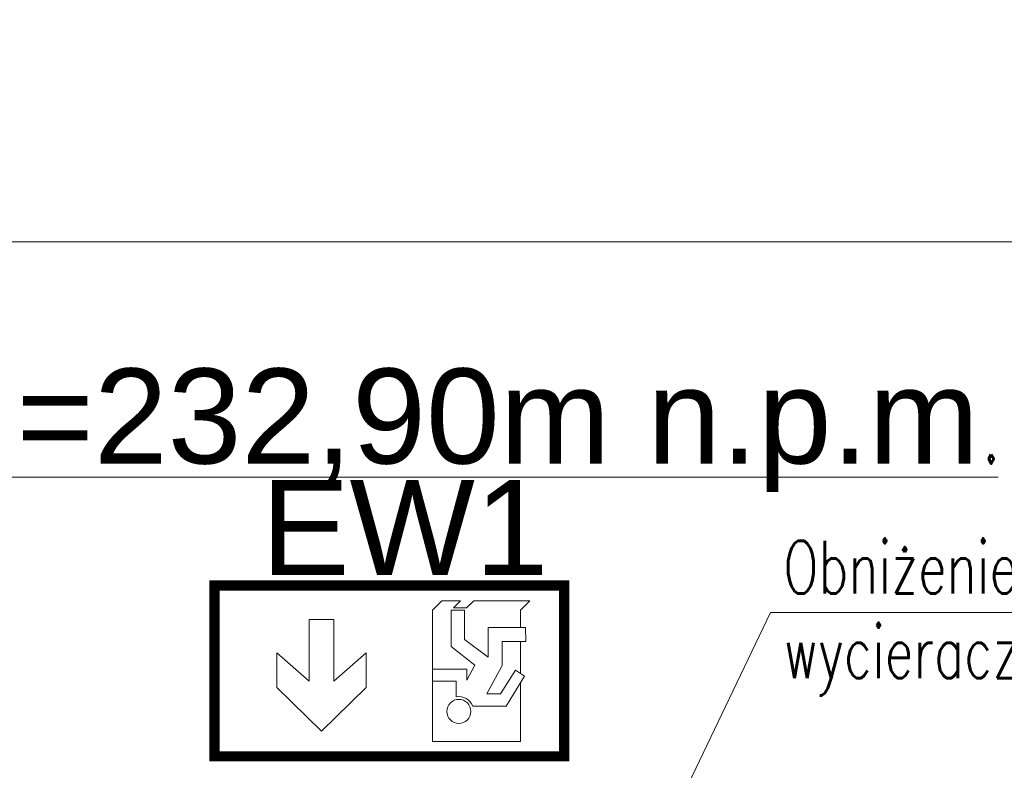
# Model space of a CAD drawing. Header units: millimetres. Extents: x 7483 to 13091, y 8111 to 13871.
# Tile 242 of 256: x 10449 to 10635, y 9297 to 9439. Entities that reach past the tile are written whole.
import ezdxf
from ezdxf import colors
from ezdxf.entities.mleader import LeaderData, LeaderLine
from ezdxf.math import Vec2, Vec3

# ---------------------------------------------------------------- set-up
doc = ezdxf.new("R2010")
doc.units = ezdxf.units.MM
doc.layers.add('- AGP-1_OPISY', color=7, linetype='Continuous', lineweight=5)
doc.layers.add('IS-went-opis', color=188, linetype='Continuous', lineweight=20)
for name, color, linetype, lineweight, true_color in [('a___wymiary', 7, 'Continuous', 5, 0x000000), ('IE_SRS', 7, 'Continuous', 18, 0x000000), ('OPRAWY_KIERUNKOWE', 7, 'Continuous', 5, 0x00e000), ('wymiary', 7, 'Continuous', 5, 0xb2b2b2)]:
    doc.layers.add(name, color=color, linetype=linetype, lineweight=lineweight, true_color=true_color)
doc.styles.add('Arial', font='arial.ttf')
doc.styles.add('IS', font='simplex.shx', dxfattribs={"width": 0.7})
doc.styles.get("Standard").update_dxf_attribs({"font": 'arial.ttf'})
doc.styles.add('style1', font='simplex.shx', dxfattribs={"width": 0.6})
doc.dimstyles.new('wymiary agp1', dxfattribs={"dimtxt": 16, "dimasz": 5, "dimexe": 30, "dimexo": 60, "dimgap": 1.8, "dimtad": 1, "dimdec": 3, "dimrnd": 0.5, "dimdsep": 46, "dimtxsty": 'Arial', "dimblk": 'znacznik', "dimcen": 1.5, "dimse1": 1, "dimse2": 1, "dimclrd": 256, "dimazin": 0, "dimtfac": 1, "dimtdec": 3, "dimtmove": 1, "dimatfit": 3, "dimldrblk": 'znacznik', "dimfxl": 0, "dimlwd": -1, "dimarcsym": 0})

# ---------------------------------------------------------------- blocks, each defined once
blk = doc.blocks.new('znacznik')
at = {"layer": 'a___wymiary'}
for p, q in [((0, 1.394), (0, -1.394)), ((1.394, 0), (-1.394, 0))]:
    blk.add_line(p, q, dxfattribs=at)
at = {"layer": 'a___wymiary', "const_width": 0.2}
blk.add_lwpolyline([(0.876, 0.876), (-0.876, -0.876)], dxfattribs=at)
blk = doc.blocks.new('*D1416')
at = {"layer": 'Defpoints', "color": 0, "transparency": 16777216}
for p in [(8730.29, 9438.87), (11144.7, 9433.7), (11144.7, 9396.75)]:
    blk.add_point(p, dxfattribs=at)
at = {"layer": 'wymiary', "color": 253, "true_color": 0x999999, "transparency": 16777216}
blk.add_line((8735.29, 9396.75), (11139.7, 9396.75), dxfattribs=at)
at = {"layer": 'wymiary', "color": 253, "true_color": 0x999999, "transparency": 16777216, "xscale": 5, "yscale": 5, "zscale": 5, "rotation": 180}
blk.add_blockref('znacznik', (8730.29, 9396.75), dxfattribs=at)
at = {"layer": 'wymiary', "color": 253, "true_color": 0x999999, "transparency": 16777216, "xscale": 5, "yscale": 5, "zscale": 5}
blk.add_blockref('znacznik', (11144.7, 9396.75), dxfattribs=at)
at = {"layer": 'wymiary', "color": 18, "true_color": 0x000000, "transparency": 16777216, "insert": (9937.49, 9406.72), "char_height": 16, "attachment_point": 5, "style": 'Arial'}
blk.add_mtext('2414.5', dxfattribs=at)
blk = doc.blocks.new('Drzwi góra')
at = {"layer": 'OPRAWY_KIERUNKOWE'}
for p, q in [((8.21, 13.39), (24.85, 13.39)), ((8.21, -11.52), (8.21, 13.39)), ((24.85, 13.39), (24.85, 2.25)), ((-12.84, 11.45), (-21.31, 3.17)), ((-4.37, 3.17), (-12.84, 11.45)), ((22.16, 6.67), (15.81, 6.68)), ((25.63, 0.98), (22.16, 6.67)), ((12.67, 4.92), (12.66, 1.95)), ((21.41, -1.02), (18.46, 4.36)), ((18.46, 4.36), (21.1, 4.36)), ((21.1, 4.36), (23.93, -0.16)), ((-21.31, 3.17), (-21.31, -3.42)), ((-21.31, -3.42), (-15.2, 1.96)), ((-15.2, 1.96), (-15.2, -9.73)), ((-10.49, -9.73), (-10.49, 1.96)), ((-10.49, 1.96), (-4.37, -3.42)), ((-4.37, -3.42), (-4.37, 3.17)), ((12.66, 1.95), (8.21, 1.95)), ((8.21, 1.95), (8.21, -0.35)), ((14.72, -0.35), (14.73, 1.75)), ((14.73, 1.75), (16.24, -1.06)), ((23.93, -0.16), (25.63, 0.98)), ((24.85, 0.46), (24.85, -5.57)), ((8.21, -0.35), (14.72, -0.35)), ((16.24, -1.06), (11.74, -4.63)), ((21.4, -5.57), (21.41, -1.02)), ((14.24, -5.95), (18.76, -2.59)), ((18.76, -2.59), (18.75, -8.21)), ((11.74, -4.63), (11.74, -11.52)), ((25.85, -5.57), (21.4, -5.57)), ((25.84, -8.21), (25.85, -5.57)), ((14.24, -11.52), (14.24, -5.95)), ((18.75, -8.21), (25.84, -8.21)), ((24.85, -8.21), (24.85, -11.52)), ((-15.2, -9.73), (-10.49, -9.73)), ((8.21, -11.52), (9.97, -13.29)), ((11.74, -11.52), (14.24, -11.52)), ((12.16, -11.94), (14.66, -11.95)), ((12.16, -11.94), (13.5, -13.29)), ((14.66, -11.95), (16, -13.29)), ((24.85, -11.52), (26.62, -13.29)), ((13.5, -13.29), (9.97, -13.29)), ((26.62, -13.29), (16, -13.29))]:
    blk.add_line(p, q, dxfattribs=at)
at = {"layer": 'OPRAWY_KIERUNKOWE', "const_width": 1.95}
blk.add_lwpolyline([(-33.12, 16.19), (33.12, 16.19), (33.12, -16.19), (-33.12, -16.19)], close=True, dxfattribs=at)
at = {"layer": 'OPRAWY_KIERUNKOWE'}
blk.add_circle((13.19, 7.68), 2.28, dxfattribs=at)
blk.add_arc((13.19, 7.68), 2.81, 259.4003, 339.1396, dxfattribs=at)
blk = doc.blocks.new('*U2185')
at = {"layer": 'OPRAWY_KIERUNKOWE', "xscale": -1, "rotation": 180}
blk.add_blockref('Drzwi góra', (0, 0), dxfattribs=at)
at = {"layer": 'OPRAWY_KIERUNKOWE', "flags": 8}
for tag, p, height in [('LABEL', (-24.29, 18.15), 18), ('EL', (-24.29, -0.99), 16.19), ('CB', (-24.29, -20.13), 16.19)]:
    blk.add_attdef(tag, p, '', height=height, dxfattribs=at)
at = {"layer": 'OPRAWY_KIERUNKOWE'}
for tag, p, height in [('PIKT', (-33.12, -26.11), 8), ('H', (-24.29, -39.27), 16.19)]:
    blk.add_attdef(tag, p, '', height=height, dxfattribs=at)
blk = doc.blocks.new('fffffffffffffffffffffffff')
at = {"layer": 'OPRAWY_KIERUNKOWE', "color": 90}
ref = blk.add_blockref('*U2185', (90050.25, 9315.44), dxfattribs=at)
ref.add_attrib('LABEL', 'EW1', (90025.96, 9333.59), dxfattribs={"height": 18, "flags": 8})

msp = doc.modelspace()

# ---------------------------------------------------------------- linework, layer by layer
at = {"layer": '- AGP-1_OPISY', "color": 18, "true_color": 0x000000}
msp.add_lwpolyline([(10392.9284, 9379.3871), (10392.9284, 9334.154), (10374.942, 9352.1404), (10633.9462, 9352.1404)], dxfattribs=at)

# ---------------------------------------------------------------- block references
at = {"layer": 'IE_SRS'}
msp.add_blockref('fffffffffffffffffffffffff', (-79531.6686, 0), dxfattribs=at)

# ---------------------------------------------------------------- texts
at = {"layer": '- AGP-1_OPISY', "color": 18, "true_color": 0x000000, "insert": (10378.2179, 9349.3161), "char_height": 18, "attachment_point": 7, "style": 'style1'}
msp.add_mtext('{\\fArial|b0|i0|c238|p0;\\W1;%%P 0,00=232,90m n.p.m\\Fsimplex.shx|c1;\\W0.6;.}', dxfattribs=at)

# ---------------------------------------------------------------- dimensions: what is measured, and where the dimension line sits
at = {"layer": 'wymiary'}
dim = msp.add_linear_dim(base=(11144.6975, 9396.7523), p1=(8730.2884, 9438.8671), p2=(11144.6975, 9433.6997), dimstyle='wymiary agp1', override={"dimblk": 'znacznik'}, dxfattribs=at)
dim.commit()
dim.dimension.update_dxf_attribs({"geometry": '*D1416', "text_midpoint": (9937.493, 9406.7215)})

# ---------------------------------------------------------------- leaders
at = {"layer": 'IS-went-opis', "color": 4}
ml = msp.add_multileader_mtext('Standard', dxfattribs=at)
ml.set_content('Obniżenie 2cm na systemową\\Pwycieraczkę gumową na systemowej ramie', color=4, style='IS')
ml.set_leader_properties(linetype='Continuous', lineweight=9)
ml.build(insert=Vec2(0, 0))
ml.multileader.update_dxf_attribs({"has_dogleg": 0, "text_left_attachment_type": 6, "text_right_attachment_type": 6, "dogleg_length": 0, "arrow_head_size": 0})
ctx = ml.context
ctx.base_point, ctx.char_height, ctx.arrow_head_size, ctx.landing_gap_size, ctx.plane_origin, ctx.plane_x_axis, ctx.plane_y_axis = Vec3(10590.7891, 9326.5106), 10, 0, 2.5, Vec3(10804.1954, 9223.9637), Vec3(1, 0.00000132), Vec3(-0.00000132, 1)
ctx.left_attachment, ctx.right_attachment = 6, 6
notes = []
notes.append((ctx, [(0, (1, 1, 0), (10590.7891, 9326.5106), (1, 0.00000132), 0, [(0, [(10568.6217, 9280.1607)], 0, [])])]))
ctx.mtext.insert, ctx.mtext.text_direction, ctx.mtext.rotation, ctx.mtext.line_spacing_factor, ctx.mtext.line_spacing_style, ctx.mtext.flow_direction = Vec3(10593.289, 9340.082), Vec3(1, 0.00000132), 0.00000132, 0.96, 2, 5
for ctx, leaders in notes:
    for number, flags, end, landing, length, lines in leaders:
        leader = LeaderData()
        leader.index, (leader.has_last_leader_line, leader.has_dogleg_vector, leader.attachment_direction) = number, flags
        leader.last_leader_point, leader.dogleg_vector, leader.dogleg_length = Vec3(end), Vec3(landing), length
        for number, points, colour, breaks in lines:
            line = LeaderLine()
            line.index, line.vertices, line.color, line.breaks = number, Vec3.list(points), colors.encode_raw_color(colour), breaks
            leader.lines.append(line)
        ctx.leaders.append(leader)

doc.saveas('drawing.dxf')
